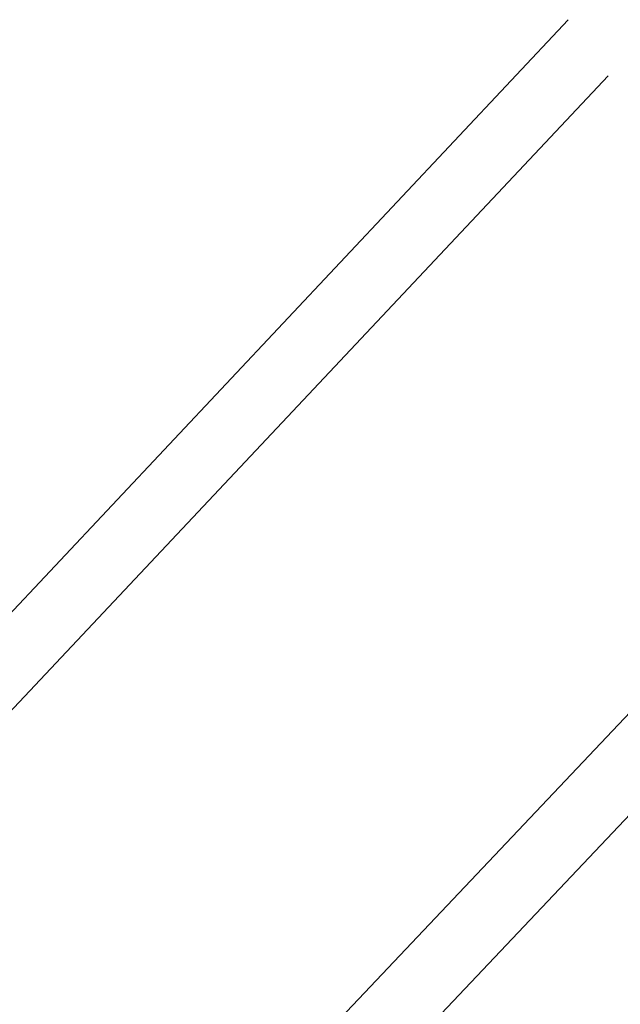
# Model space of a CAD drawing. Header units: metres. Extents: x 163628 to 168255, y 402691 to 405367.
# Tile 216 of 256: x 165493.112 to 165493.798, y 403910.497 to 403911.621. Entities that reach past the tile are written whole.
import ezdxf

# ---------------------------------------------------------------- set-up
doc = ezdxf.new("R2010")
doc.units = ezdxf.units.M
doc.linetypes.add('X-CA190022.004-UO-DWM_Snelfietsroute$0$VH-OPSLUITBAND_80X200', pattern=[14, 8, -2, 2, -2])
for name, color, linetype, lineweight in [('X-CA190022.004-UO-DTM inmeting_v0.1$0$B-WE-VH-KANTOPSLUITING_ACHTERKANTBAND-G', 246, 'Continuous', 0), ('X-CA190022.004-UO-DTM inmeting_v0.1$0$B-WE-VH-KANTOPSLUITING_VOORKANTBAND-G', 246, 'Continuous', 0), ('X-CA190022.004-UO-DWM_Snelfietsroute$0$N-WE-VH-KANTOPSLUITING_ACHTERKANTBAND-G', 7, 'Continuous', 20), ('X-CA190022.004-UO-DWM_Snelfietsroute$0$N-WE-VH-KANTOPSLUITING_OPSLUITBAND_80X200-G', 7, 'X-CA190022.004-UO-DWM_Snelfietsroute$0$VH-OPSLUITBAND_80X200', 20)]:
    doc.layers.add(name, color=color, linetype=linetype, lineweight=lineweight)
doc.layers.add('X-CA190022.004-UO-DTM inmeting_v0.1$0$X-XX-AL-MEETPUNT-S', color=246, linetype='Continuous', lineweight=0, plot=False)

# ---------------------------------------------------------------- blocks, each defined once
blk = doc.blocks.new('X-CA190022.004-UO-DTM inmeting_v0.1$0$punt')
at = {"color": 0, "lineweight": -2}
blk.add_line((0, 0), (0, 0), dxfattribs=at)

msp = doc.modelspace()

# ---------------------------------------------------------------- linework, layer by layer
at = {"layer": 'X-CA190022.004-UO-DTM inmeting_v0.1$0$B-WE-VH-KANTOPSLUITING_ACHTERKANTBAND-G'}
msp.add_polyline3d([(165480.795, 403897.675, 9.574), (165483.851, 403900.976, 9.66), (165487.01, 403904.328, 9.748), (165489.794, 403907.314, 9.824), (165493.784, 403911.557, 9.916)], dxfattribs=at)
at = {"layer": 'X-CA190022.004-UO-DTM inmeting_v0.1$0$B-WE-VH-KANTOPSLUITING_VOORKANTBAND-G'}
msp.add_polyline3d([(165480.734, 403897.743, 9.581), (165483.816, 403901.055, 9.666), (165486.954, 403904.399, 9.75), (165489.724, 403907.347, 9.825), (165493.738, 403911.621, 9.923)], dxfattribs=at)
at = {"layer": 'X-CA190022.004-UO-DWM_Snelfietsroute$0$N-WE-VH-KANTOPSLUITING_ACHTERKANTBAND-G', "ltscale": 0.2, "flags": 128}
msp.add_lwpolyline([(165473.667, 403887.2911), (165473.89, 403887.7065), (165474.3384, 403888.5064), (165474.7968, 403889.2801), (165475.2733, 403890.0426), (165475.7677, 403890.7933), (165476.2797, 403891.5317), (165476.809, 403892.2576), (165477.3552, 403892.9704), (165477.9181, 403893.6699), (165478.4973, 403894.3555), (165479.0942, 403895.0288), (165479.7079, 403895.6899), (165479.763, 403895.749), (165488.4074, 403905.0067), (165514.2484, 403932.3102, -0.404095), (165516.9135, 403932.4298), (165523.963, 403926.1443)], format="xyb", dxfattribs=at)
at = {"layer": 'X-CA190022.004-UO-DWM_Snelfietsroute$0$N-WE-VH-KANTOPSLUITING_OPSLUITBAND_80X200-G', "ltscale": 0.2, "flags": 128}
msp.add_lwpolyline([(165470.4707, 403879.3344), (165470.4813, 403879.3726), (165470.7309, 403880.2646), (165470.9951, 403881.129), (165471.2798, 403881.9866), (165471.5847, 403882.8369), (165471.9096, 403883.6795), (165472.2545, 403884.5139), (165472.619, 403885.3396), (165473.0029, 403886.1561), (165473.4147, 403886.9803), (165473.5963, 403887.3285), (165473.8199, 403887.745), (165474.2691, 403888.5463), (165474.7284, 403889.3217), (165475.206, 403890.0858), (165475.7014, 403890.8381), (165476.2145, 403891.5781), (165476.7449, 403892.3055), (165477.2923, 403893.0198), (165477.8564, 403893.7208), (165478.4368, 403894.4079), (165479.035, 403895.0826), (165479.6494, 403895.7444), (165479.7045, 403895.8035), (165488.3491, 403905.0615), (165514.1903, 403932.3652, -0.404095), (165516.9665, 403932.4898), (165524.0157, 403926.2046)], format="xyb", dxfattribs=at)

# ---------------------------------------------------------------- block references
at = {"layer": 'X-CA190022.004-UO-DTM inmeting_v0.1$0$X-XX-AL-MEETPUNT-S', "linetype": 'ByBlock', "lineweight": -2}
msp.add_blockref('X-CA190022.004-UO-DTM inmeting_v0.1$0$punt', (165493.784, 403911.557, 9.916), dxfattribs=at)

doc.saveas('drawing.dxf')
